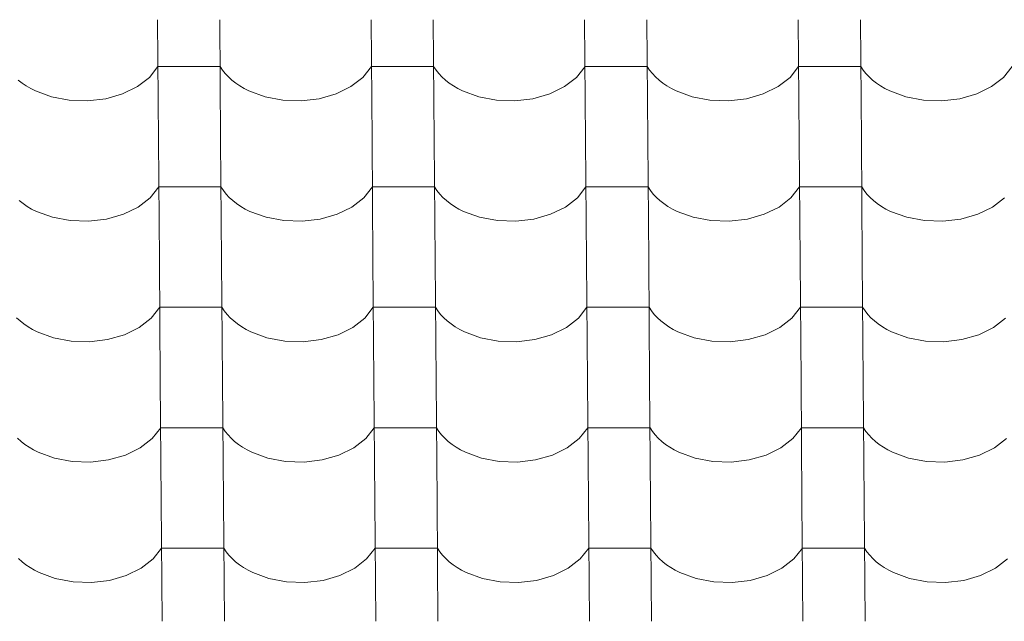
# Model space of a CAD drawing. Header units: millimetres. Extents: x -27785 to 104762, y -947 to 11132.
# Tile 42 of 146: x -15228 to -14467, y 7503 to 7968. Entities that reach past the tile are written whole.
import ezdxf

# ---------------------------------------------------------------- set-up
doc = ezdxf.new("R2010")
doc.units = ezdxf.units.MM
doc.header["$MEASUREMENT"] = 0
doc.layers.add('POHLED JIŽNÍ_1_Bourané_Výplně - Povrchové', color=7, linetype='Continuous')
doc.layers.add('POHLED JIŽNÍ_1_Konstrukce - nosné', color=7, linetype='Continuous')

# ---------------------------------------------------------------- blocks, each defined once
blk = doc.blocks.new('*X2', base_point=(-29303.7, -27473.93))
at = {"layer": 'POHLED JIŽNÍ_1_Bourané_Výplně - Povrchové', "color": 7, "linetype": 'Continuous', "lineweight": 13}
for p, q in [((-15121.09, 7968.19), (-15120.37, 7875.52)), ((-15073.05, 7968.19), (-15072.33, 7875.52)), ((-14956.09, 7968.19), (-14955.37, 7875.52)), ((-14908.06, 7968.19), (-14907.34, 7875.52)), ((-14791.1, 7968.19), (-14790.37, 7875.52)), ((-14743.06, 7968.19), (-14742.34, 7875.52)), ((-14626.1, 7968.19), (-14625.38, 7875.52)), ((-14578.07, 7968.19), (-14577.34, 7875.52)), ((-15127.41, 7923.65), (-15120.81, 7932.04)), ((-15096.79, 7932.04), (-15120.81, 7932.04)), ((-15072.77, 7932.04), (-15096.79, 7932.04)), ((-15072.77, 7932.04), (-15070.93, 7929.25)), ((-15070.93, 7929.25), (-15068.78, 7926.55)), ((-15068.78, 7926.55), (-15066.36, 7923.96)), ((-14962.41, 7923.65), (-14955.81, 7932.04)), ((-14931.79, 7932.04), (-14955.81, 7932.04)), ((-14907.78, 7932.04), (-14931.79, 7932.04)), ((-14907.78, 7932.04), (-14905.93, 7929.25)), ((-14905.93, 7929.25), (-14903.79, 7926.55)), ((-14903.79, 7926.55), (-14901.36, 7923.96)), ((-14797.42, 7923.65), (-14790.81, 7932.04)), ((-14766.8, 7932.04), (-14790.81, 7932.04)), ((-14742.78, 7932.04), (-14766.8, 7932.04)), ((-14742.78, 7932.04), (-14740.93, 7929.25)), ((-14740.93, 7929.25), (-14738.79, 7926.55)), ((-14738.79, 7926.55), (-14736.36, 7923.96)), ((-14632.42, 7923.65), (-14625.82, 7932.04)), ((-14601.8, 7932.04), (-14625.82, 7932.04)), ((-14577.78, 7932.04), (-14601.8, 7932.04)), ((-14577.78, 7932.04), (-14575.94, 7929.25)), ((-14575.94, 7929.25), (-14573.8, 7926.55)), ((-14573.8, 7926.55), (-14571.37, 7923.96)), ((-14467.43, 7923.65), (-14460.82, 7932.04)), ((-15228.65, 7921.5), (-15225.69, 7919.17)), ((-15225.69, 7919.17), (-15222.49, 7916.99)), ((-15136.66, 7916.48), (-15127.41, 7923.65)), ((-15066.36, 7923.96), (-15063.66, 7921.5)), ((-15063.66, 7921.5), (-15060.7, 7919.17)), ((-15060.7, 7919.17), (-15057.5, 7916.99)), ((-14971.67, 7916.48), (-14962.41, 7923.65)), ((-14901.36, 7923.96), (-14898.66, 7921.5)), ((-14898.66, 7921.5), (-14895.7, 7919.17)), ((-14895.7, 7919.17), (-14892.5, 7916.99)), ((-14806.67, 7916.48), (-14797.42, 7923.65)), ((-14736.36, 7923.96), (-14733.66, 7921.5)), ((-14733.66, 7921.5), (-14730.71, 7919.17)), ((-14730.71, 7919.17), (-14727.5, 7916.99)), ((-14641.68, 7916.48), (-14632.42, 7923.65)), ((-14571.37, 7923.96), (-14568.67, 7921.5)), ((-14568.67, 7921.5), (-14565.71, 7919.17)), ((-14565.71, 7919.17), (-14562.51, 7916.99)), ((-14476.68, 7916.48), (-14467.43, 7923.65)), ((-15222.49, 7916.99), (-15219.06, 7914.97)), ((-15219.06, 7914.97), (-15215.43, 7913.13)), ((-15215.43, 7913.13), (-15202.95, 7908.55)), ((-15148.1, 7910.89), (-15136.66, 7916.48)), ((-15057.5, 7916.99), (-15054.07, 7914.97)), ((-15054.07, 7914.97), (-15050.43, 7913.13)), ((-15050.43, 7913.13), (-15037.95, 7908.55)), ((-14983.1, 7910.89), (-14971.67, 7916.48)), ((-14892.5, 7916.99), (-14889.07, 7914.97)), ((-14889.07, 7914.97), (-14885.44, 7913.13)), ((-14885.44, 7913.13), (-14872.96, 7908.55)), ((-14818.1, 7910.89), (-14806.67, 7916.48)), ((-14727.5, 7916.99), (-14724.08, 7914.97)), ((-14724.08, 7914.97), (-14720.44, 7913.13)), ((-14720.44, 7913.13), (-14707.96, 7908.55)), ((-14653.11, 7910.89), (-14641.68, 7916.48)), ((-14562.51, 7916.99), (-14559.08, 7914.97)), ((-14559.08, 7914.97), (-14555.44, 7913.13)), ((-14555.44, 7913.13), (-14542.97, 7908.55)), ((-14488.11, 7910.89), (-14476.68, 7916.48)), ((-15202.95, 7908.55), (-15189.27, 7905.97)), ((-15189.27, 7905.97), (-15175.09, 7905.49)), ((-15175.09, 7905.49), (-15161.13, 7907.16)), ((-15161.13, 7907.16), (-15148.1, 7910.89)), ((-15037.95, 7908.55), (-15024.27, 7905.97)), ((-15024.27, 7905.97), (-15010.09, 7905.49)), ((-15010.09, 7905.49), (-14996.13, 7907.16)), ((-14996.13, 7907.16), (-14983.1, 7910.89)), ((-14872.96, 7908.55), (-14859.28, 7905.97)), ((-14859.28, 7905.97), (-14845.1, 7905.49)), ((-14845.1, 7905.49), (-14831.13, 7907.16)), ((-14831.13, 7907.16), (-14818.1, 7910.89)), ((-14707.96, 7908.55), (-14694.28, 7905.97)), ((-14694.28, 7905.97), (-14680.1, 7905.49)), ((-14680.1, 7905.49), (-14666.14, 7907.16)), ((-14666.14, 7907.16), (-14653.11, 7910.89)), ((-14542.97, 7908.55), (-14529.29, 7905.97)), ((-14529.29, 7905.97), (-14515.1, 7905.49)), ((-14515.1, 7905.49), (-14501.14, 7907.16)), ((-14501.14, 7907.16), (-14488.11, 7910.89)), ((-15120.36, 7875.19), (-15119.64, 7782.51)), ((-15072.33, 7875.19), (-15071.61, 7782.51)), ((-14955.37, 7875.19), (-14954.65, 7782.51)), ((-14907.33, 7875.19), (-14906.61, 7782.51)), ((-14790.37, 7875.19), (-14789.65, 7782.51)), ((-14742.34, 7875.19), (-14741.62, 7782.51)), ((-14625.38, 7875.19), (-14624.66, 7782.51)), ((-14577.34, 7875.19), (-14576.62, 7782.51)), ((-15126.69, 7830.64), (-15120.08, 7839.03)), ((-15096.07, 7839.03), (-15120.08, 7839.03)), ((-15072.05, 7839.03), (-15096.07, 7839.03)), ((-15072.05, 7839.03), (-15070.2, 7836.24)), ((-15070.2, 7836.24), (-15068.06, 7833.54)), ((-14961.69, 7830.64), (-14955.09, 7839.03)), ((-14931.07, 7839.03), (-14955.09, 7839.03)), ((-14907.05, 7839.03), (-14931.07, 7839.03)), ((-14907.05, 7839.03), (-14905.21, 7836.24)), ((-14905.21, 7836.24), (-14903.06, 7833.54)), ((-14796.69, 7830.64), (-14790.09, 7839.03)), ((-14766.07, 7839.03), (-14790.09, 7839.03)), ((-14742.06, 7839.03), (-14766.07, 7839.03)), ((-14742.06, 7839.03), (-14740.21, 7836.24)), ((-14740.21, 7836.24), (-14738.07, 7833.54)), ((-14631.7, 7830.64), (-14625.09, 7839.03)), ((-14601.08, 7839.03), (-14625.09, 7839.03)), ((-14577.06, 7839.03), (-14601.08, 7839.03)), ((-14577.06, 7839.03), (-14575.22, 7836.24)), ((-14575.22, 7836.24), (-14573.07, 7833.54)), ((-15227.93, 7828.49), (-15224.97, 7826.16)), ((-15135.94, 7823.47), (-15126.69, 7830.64)), ((-15068.06, 7833.54), (-15065.63, 7830.95)), ((-15065.63, 7830.95), (-15062.93, 7828.49)), ((-15062.93, 7828.49), (-15059.97, 7826.16)), ((-14970.94, 7823.47), (-14961.69, 7830.64)), ((-14903.06, 7833.54), (-14900.64, 7830.95)), ((-14900.64, 7830.95), (-14897.94, 7828.49)), ((-14897.94, 7828.49), (-14894.98, 7826.16)), ((-14805.95, 7823.47), (-14796.69, 7830.64)), ((-14738.07, 7833.54), (-14735.64, 7830.95)), ((-14735.64, 7830.95), (-14732.94, 7828.49)), ((-14732.94, 7828.49), (-14729.98, 7826.16)), ((-14640.95, 7823.47), (-14631.7, 7830.64)), ((-14573.07, 7833.54), (-14570.65, 7830.95)), ((-14570.65, 7830.95), (-14567.94, 7828.49)), ((-14567.94, 7828.49), (-14564.99, 7826.16)), ((-14475.96, 7823.47), (-14466.7, 7830.64)), ((-15224.97, 7826.16), (-15221.77, 7823.98)), ((-15221.77, 7823.98), (-15218.34, 7821.96)), ((-15218.34, 7821.96), (-15214.7, 7820.12)), ((-15214.7, 7820.12), (-15202.23, 7815.54)), ((-15147.37, 7817.88), (-15135.94, 7823.47)), ((-15059.97, 7826.16), (-15056.77, 7823.98)), ((-15056.77, 7823.98), (-15053.34, 7821.96)), ((-15053.34, 7821.96), (-15049.71, 7820.12)), ((-15049.71, 7820.12), (-15037.23, 7815.54)), ((-14982.38, 7817.88), (-14970.94, 7823.47)), ((-14894.98, 7826.16), (-14891.78, 7823.98)), ((-14891.78, 7823.98), (-14888.35, 7821.96)), ((-14888.35, 7821.96), (-14884.71, 7820.12)), ((-14884.71, 7820.12), (-14872.23, 7815.54)), ((-14817.38, 7817.88), (-14805.95, 7823.47)), ((-14729.98, 7826.16), (-14726.78, 7823.98)), ((-14726.78, 7823.98), (-14723.35, 7821.96)), ((-14723.35, 7821.96), (-14719.72, 7820.12)), ((-14719.72, 7820.12), (-14707.24, 7815.54)), ((-14652.38, 7817.88), (-14640.95, 7823.47)), ((-14564.99, 7826.16), (-14561.78, 7823.98)), ((-14561.78, 7823.98), (-14558.36, 7821.96)), ((-14558.36, 7821.96), (-14554.72, 7820.12)), ((-14554.72, 7820.12), (-14542.24, 7815.54)), ((-14487.39, 7817.88), (-14475.96, 7823.47)), ((-15202.23, 7815.54), (-15188.55, 7812.96)), ((-15188.55, 7812.96), (-15174.36, 7812.49)), ((-15174.36, 7812.49), (-15160.4, 7814.16)), ((-15160.4, 7814.16), (-15147.37, 7817.88)), ((-15037.23, 7815.54), (-15023.55, 7812.96)), ((-15023.55, 7812.96), (-15009.37, 7812.49)), ((-15009.37, 7812.49), (-14995.41, 7814.16)), ((-14995.41, 7814.16), (-14982.38, 7817.88)), ((-14872.23, 7815.54), (-14858.55, 7812.96)), ((-14858.55, 7812.96), (-14844.37, 7812.49)), ((-14844.37, 7812.49), (-14830.41, 7814.16)), ((-14830.41, 7814.16), (-14817.38, 7817.88)), ((-14707.24, 7815.54), (-14693.56, 7812.96)), ((-14693.56, 7812.96), (-14679.38, 7812.49)), ((-14679.38, 7812.49), (-14665.41, 7814.16)), ((-14665.41, 7814.16), (-14652.38, 7817.88)), ((-14542.24, 7815.54), (-14528.56, 7812.96)), ((-14528.56, 7812.96), (-14514.38, 7812.49)), ((-14514.38, 7812.49), (-14500.42, 7814.16)), ((-14500.42, 7814.16), (-14487.39, 7817.88)), ((-15119.64, 7782.18), (-15118.92, 7689.5)), ((-15071.61, 7782.18), (-15070.89, 7689.5)), ((-14954.64, 7782.18), (-14953.92, 7689.5)), ((-14906.61, 7782.18), (-14905.89, 7689.5)), ((-14789.65, 7782.18), (-14788.93, 7689.5)), ((-14741.61, 7782.18), (-14740.89, 7689.5)), ((-14624.65, 7782.18), (-14623.93, 7689.5)), ((-14576.62, 7782.18), (-14575.9, 7689.5)), ((-15125.96, 7737.63), (-15119.36, 7746.02)), ((-15095.34, 7746.02), (-15119.36, 7746.02)), ((-15071.32, 7746.02), (-15095.34, 7746.02)), ((-15071.32, 7746.02), (-15069.48, 7743.23)), ((-14960.97, 7737.63), (-14954.36, 7746.02)), ((-14930.35, 7746.02), (-14954.36, 7746.02)), ((-14906.33, 7746.02), (-14930.35, 7746.02)), ((-14906.33, 7746.02), (-14904.48, 7743.23)), ((-14795.97, 7737.63), (-14789.37, 7746.02)), ((-14765.35, 7746.02), (-14789.37, 7746.02)), ((-14741.33, 7746.02), (-14765.35, 7746.02)), ((-14741.33, 7746.02), (-14739.49, 7743.23)), ((-14630.97, 7737.63), (-14624.37, 7746.02)), ((-14600.35, 7746.02), (-14624.37, 7746.02)), ((-14576.34, 7746.02), (-14600.35, 7746.02)), ((-14576.34, 7746.02), (-14574.49, 7743.23)), ((-15229.91, 7737.94), (-15227.21, 7735.48)), ((-15135.22, 7730.46), (-15125.96, 7737.63)), ((-15069.48, 7743.23), (-15067.34, 7740.53)), ((-15067.34, 7740.53), (-15064.91, 7737.94)), ((-15064.91, 7737.94), (-15062.21, 7735.48)), ((-14970.22, 7730.46), (-14960.97, 7737.63)), ((-14904.48, 7743.23), (-14902.34, 7740.53)), ((-14902.34, 7740.53), (-14899.91, 7737.94)), ((-14899.91, 7737.94), (-14897.21, 7735.48)), ((-14805.22, 7730.46), (-14795.97, 7737.63)), ((-14739.49, 7743.23), (-14737.35, 7740.53)), ((-14737.35, 7740.53), (-14734.92, 7737.94)), ((-14734.92, 7737.94), (-14732.22, 7735.48)), ((-14640.23, 7730.46), (-14630.97, 7737.63)), ((-14574.49, 7743.23), (-14572.35, 7740.53)), ((-14572.35, 7740.53), (-14569.92, 7737.94)), ((-14569.92, 7737.94), (-14567.22, 7735.48)), ((-14475.23, 7730.46), (-14465.98, 7737.63)), ((-15227.21, 7735.48), (-15224.25, 7733.15)), ((-15224.25, 7733.15), (-15221.04, 7730.97)), ((-15221.04, 7730.97), (-15217.62, 7728.96)), ((-15217.62, 7728.96), (-15213.98, 7727.11)), ((-15146.65, 7724.87), (-15135.22, 7730.46)), ((-15062.21, 7735.48), (-15059.25, 7733.15)), ((-15059.25, 7733.15), (-15056.05, 7730.97)), ((-15056.05, 7730.97), (-15052.62, 7728.96)), ((-15052.62, 7728.96), (-15048.99, 7727.11)), ((-14981.65, 7724.87), (-14970.22, 7730.46)), ((-14897.21, 7735.48), (-14894.25, 7733.15)), ((-14894.25, 7733.15), (-14891.05, 7730.97)), ((-14891.05, 7730.97), (-14887.63, 7728.96)), ((-14887.63, 7728.96), (-14883.99, 7727.11)), ((-14816.66, 7724.87), (-14805.22, 7730.46)), ((-14732.22, 7735.48), (-14729.26, 7733.15)), ((-14729.26, 7733.15), (-14726.06, 7730.97)), ((-14726.06, 7730.97), (-14722.63, 7728.96)), ((-14722.63, 7728.96), (-14718.99, 7727.11)), ((-14651.66, 7724.87), (-14640.23, 7730.46)), ((-14567.22, 7735.48), (-14564.26, 7733.15)), ((-14564.26, 7733.15), (-14561.06, 7730.97)), ((-14561.06, 7730.97), (-14557.63, 7728.96)), ((-14557.63, 7728.96), (-14554, 7727.11)), ((-14486.67, 7724.87), (-14475.23, 7730.46)), ((-15213.98, 7727.11), (-15201.5, 7722.54)), ((-15201.5, 7722.54), (-15187.82, 7719.95)), ((-15173.64, 7719.48), (-15159.68, 7721.15)), ((-15159.68, 7721.15), (-15146.65, 7724.87)), ((-15048.99, 7727.11), (-15036.51, 7722.54)), ((-15036.51, 7722.54), (-15022.83, 7719.95)), ((-15008.64, 7719.48), (-14994.68, 7721.15)), ((-14994.68, 7721.15), (-14981.65, 7724.87)), ((-14883.99, 7727.11), (-14871.51, 7722.54)), ((-14871.51, 7722.54), (-14857.83, 7719.95)), ((-14843.65, 7719.48), (-14829.69, 7721.15)), ((-14829.69, 7721.15), (-14816.66, 7724.87)), ((-14718.99, 7727.11), (-14706.51, 7722.54)), ((-14706.51, 7722.54), (-14692.84, 7719.95)), ((-14678.65, 7719.48), (-14664.69, 7721.15)), ((-14664.69, 7721.15), (-14651.66, 7724.87)), ((-14554, 7727.11), (-14541.52, 7722.54)), ((-14541.52, 7722.54), (-14527.84, 7719.95)), ((-14513.66, 7719.48), (-14499.7, 7721.15)), ((-14499.7, 7721.15), (-14486.67, 7724.87)), ((-15187.82, 7719.95), (-15173.64, 7719.48)), ((-15022.83, 7719.95), (-15008.64, 7719.48)), ((-14857.83, 7719.95), (-14843.65, 7719.48)), ((-14692.84, 7719.95), (-14678.65, 7719.48)), ((-14527.84, 7719.95), (-14513.66, 7719.48)), ((-15118.92, 7689.17), (-15118.2, 7596.49)), ((-15070.88, 7689.17), (-15070.16, 7596.49)), ((-14953.92, 7689.17), (-14953.2, 7596.49)), ((-14905.89, 7689.17), (-14905.17, 7596.49)), ((-14788.92, 7689.17), (-14788.2, 7596.49)), ((-14740.89, 7689.17), (-14740.17, 7596.49)), ((-14623.93, 7689.17), (-14623.21, 7596.49)), ((-14575.89, 7689.17), (-14575.17, 7596.49)), ((-15125.24, 7644.62), (-15118.64, 7653.01)), ((-15094.62, 7653.01), (-15118.64, 7653.01)), ((-15070.6, 7653.01), (-15094.62, 7653.01)), ((-15070.6, 7653.01), (-15068.76, 7650.22)), ((-14960.24, 7644.62), (-14953.64, 7653.01)), ((-14929.62, 7653.01), (-14953.64, 7653.01)), ((-14905.61, 7653.01), (-14929.62, 7653.01)), ((-14905.61, 7653.01), (-14903.76, 7650.22)), ((-14795.25, 7644.62), (-14788.64, 7653.01)), ((-14764.63, 7653.01), (-14788.64, 7653.01)), ((-14740.61, 7653.01), (-14764.63, 7653.01)), ((-14740.61, 7653.01), (-14738.76, 7650.22)), ((-14630.25, 7644.62), (-14623.65, 7653.01)), ((-14599.63, 7653.01), (-14623.65, 7653.01)), ((-14575.61, 7653.01), (-14599.63, 7653.01)), ((-14575.61, 7653.01), (-14573.77, 7650.22)), ((-15229.18, 7644.93), (-15226.48, 7642.47)), ((-15068.76, 7650.22), (-15066.61, 7647.52)), ((-15066.61, 7647.52), (-15064.19, 7644.93)), ((-15064.19, 7644.93), (-15061.49, 7642.47)), ((-14903.76, 7650.22), (-14901.62, 7647.52)), ((-14901.62, 7647.52), (-14899.19, 7644.93)), ((-14899.19, 7644.93), (-14896.49, 7642.47)), ((-14738.76, 7650.22), (-14736.62, 7647.52)), ((-14736.62, 7647.52), (-14734.19, 7644.93)), ((-14734.19, 7644.93), (-14731.49, 7642.47)), ((-14573.77, 7650.22), (-14571.63, 7647.52)), ((-14571.63, 7647.52), (-14569.2, 7644.93)), ((-14569.2, 7644.93), (-14566.5, 7642.47)), ((-15226.48, 7642.47), (-15223.52, 7640.14)), ((-15223.52, 7640.14), (-15220.32, 7637.96)), ((-15220.32, 7637.96), (-15216.89, 7635.95)), ((-15145.93, 7631.86), (-15134.49, 7637.45)), ((-15134.49, 7637.45), (-15125.24, 7644.62)), ((-15061.49, 7642.47), (-15058.53, 7640.14)), ((-15058.53, 7640.14), (-15055.33, 7637.96)), ((-15055.33, 7637.96), (-15051.9, 7635.95)), ((-14980.93, 7631.86), (-14969.5, 7637.45)), ((-14969.5, 7637.45), (-14960.24, 7644.62)), ((-14896.49, 7642.47), (-14893.53, 7640.14)), ((-14893.53, 7640.14), (-14890.33, 7637.96)), ((-14890.33, 7637.96), (-14886.9, 7635.95)), ((-14815.93, 7631.86), (-14804.5, 7637.45)), ((-14804.5, 7637.45), (-14795.25, 7644.62)), ((-14731.49, 7642.47), (-14728.53, 7640.14)), ((-14728.53, 7640.14), (-14725.33, 7637.96)), ((-14725.33, 7637.96), (-14721.91, 7635.95)), ((-14650.94, 7631.86), (-14639.5, 7637.45)), ((-14639.5, 7637.45), (-14630.25, 7644.62)), ((-14566.5, 7642.47), (-14563.54, 7640.14)), ((-14563.54, 7640.14), (-14560.34, 7637.96)), ((-14560.34, 7637.96), (-14556.91, 7635.95)), ((-14485.94, 7631.86), (-14474.51, 7637.45)), ((-14474.51, 7637.45), (-14465.25, 7644.62)), ((-15216.89, 7635.95), (-15213.26, 7634.1)), ((-15213.26, 7634.1), (-15200.78, 7629.53)), ((-15158.96, 7628.14), (-15145.93, 7631.86)), ((-15051.9, 7635.95), (-15048.26, 7634.1)), ((-15048.26, 7634.1), (-15035.78, 7629.53)), ((-14993.96, 7628.14), (-14980.93, 7631.86)), ((-14886.9, 7635.95), (-14883.27, 7634.1)), ((-14883.27, 7634.1), (-14870.79, 7629.53)), ((-14828.96, 7628.14), (-14815.93, 7631.86)), ((-14721.91, 7635.95), (-14718.27, 7634.1)), ((-14718.27, 7634.1), (-14705.79, 7629.53)), ((-14663.97, 7628.14), (-14650.94, 7631.86)), ((-14556.91, 7635.95), (-14553.27, 7634.1)), ((-14553.27, 7634.1), (-14540.79, 7629.53)), ((-14498.97, 7628.14), (-14485.94, 7631.86)), ((-15200.78, 7629.53), (-15187.1, 7626.94)), ((-15187.1, 7626.94), (-15172.92, 7626.47)), ((-15172.92, 7626.47), (-15158.96, 7628.14)), ((-15035.78, 7629.53), (-15022.1, 7626.94)), ((-15022.1, 7626.94), (-15007.92, 7626.47)), ((-15007.92, 7626.47), (-14993.96, 7628.14)), ((-14870.79, 7629.53), (-14857.11, 7626.94)), ((-14857.11, 7626.94), (-14842.93, 7626.47)), ((-14842.93, 7626.47), (-14828.96, 7628.14)), ((-14705.79, 7629.53), (-14692.11, 7626.94)), ((-14692.11, 7626.94), (-14677.93, 7626.47)), ((-14677.93, 7626.47), (-14663.97, 7628.14)), ((-14540.79, 7629.53), (-14527.12, 7626.94)), ((-14527.12, 7626.94), (-14512.93, 7626.47)), ((-14512.93, 7626.47), (-14498.97, 7628.14)), ((-15118.19, 7596.16), (-15117.47, 7503.48)), ((-15070.16, 7596.16), (-15069.44, 7503.48)), ((-14953.2, 7596.16), (-14952.48, 7503.48)), ((-14905.16, 7596.16), (-14904.44, 7503.48)), ((-14788.2, 7596.16), (-14787.48, 7503.48)), ((-14740.17, 7596.16), (-14739.45, 7503.48)), ((-14623.21, 7596.16), (-14622.48, 7503.48)), ((-14575.17, 7596.16), (-14574.45, 7503.48)), ((-15124.51, 7551.62), (-15117.91, 7560)), ((-15093.89, 7560), (-15117.91, 7560)), ((-15069.88, 7560), (-15093.89, 7560)), ((-15069.88, 7560), (-15068.03, 7557.21)), ((-15068.03, 7557.21), (-15065.89, 7554.51)), ((-15065.89, 7554.51), (-15063.46, 7551.93)), ((-14959.52, 7551.62), (-14952.92, 7560)), ((-14928.9, 7560), (-14952.92, 7560)), ((-14904.88, 7560), (-14928.9, 7560)), ((-14904.88, 7560), (-14903.04, 7557.21)), ((-14903.04, 7557.21), (-14900.89, 7554.51)), ((-14900.89, 7554.51), (-14898.47, 7551.93)), ((-14794.52, 7551.62), (-14787.92, 7560)), ((-14763.9, 7560), (-14787.92, 7560)), ((-14739.89, 7560), (-14763.9, 7560)), ((-14739.89, 7560), (-14738.04, 7557.21)), ((-14738.04, 7557.21), (-14735.9, 7554.51)), ((-14735.9, 7554.51), (-14733.47, 7551.93)), ((-14629.53, 7551.62), (-14622.92, 7560)), ((-14598.91, 7560), (-14622.92, 7560)), ((-14574.89, 7560), (-14598.91, 7560)), ((-14574.89, 7560), (-14573.04, 7557.21)), ((-14573.04, 7557.21), (-14570.9, 7554.51)), ((-14570.9, 7554.51), (-14568.47, 7551.93)), ((-15228.46, 7551.93), (-15225.76, 7549.46)), ((-15225.76, 7549.46), (-15222.8, 7547.13)), ((-15222.8, 7547.13), (-15219.6, 7544.96)), ((-15133.77, 7544.44), (-15124.51, 7551.62)), ((-15063.46, 7551.93), (-15060.76, 7549.46)), ((-15060.76, 7549.46), (-15057.8, 7547.13)), ((-15057.8, 7547.13), (-15054.6, 7544.96)), ((-14968.77, 7544.44), (-14959.52, 7551.62)), ((-14898.47, 7551.93), (-14895.77, 7549.46)), ((-14895.77, 7549.46), (-14892.81, 7547.13)), ((-14892.81, 7547.13), (-14889.61, 7544.96)), ((-14803.78, 7544.44), (-14794.52, 7551.62)), ((-14733.47, 7551.93), (-14730.77, 7549.46)), ((-14730.77, 7549.46), (-14727.81, 7547.13)), ((-14727.81, 7547.13), (-14724.61, 7544.96)), ((-14638.78, 7544.44), (-14629.53, 7551.62)), ((-14568.47, 7551.93), (-14565.77, 7549.46)), ((-14565.77, 7549.46), (-14562.82, 7547.13)), ((-14562.82, 7547.13), (-14559.61, 7544.96)), ((-14473.78, 7544.44), (-14464.53, 7551.62)), ((-15219.6, 7544.96), (-15216.17, 7542.94)), ((-15216.17, 7542.94), (-15212.53, 7541.09)), ((-15212.53, 7541.09), (-15200.06, 7536.52)), ((-15158.23, 7535.13), (-15145.2, 7538.85)), ((-15145.2, 7538.85), (-15133.77, 7544.44)), ((-15054.6, 7544.96), (-15051.17, 7542.94)), ((-15051.17, 7542.94), (-15047.54, 7541.09)), ((-15047.54, 7541.09), (-15035.06, 7536.52)), ((-14993.24, 7535.13), (-14980.21, 7538.85)), ((-14980.21, 7538.85), (-14968.77, 7544.44)), ((-14889.61, 7544.96), (-14886.18, 7542.94)), ((-14886.18, 7542.94), (-14882.54, 7541.09)), ((-14882.54, 7541.09), (-14870.06, 7536.52)), ((-14828.24, 7535.13), (-14815.21, 7538.85)), ((-14815.21, 7538.85), (-14803.78, 7544.44)), ((-14724.61, 7544.96), (-14721.18, 7542.94)), ((-14721.18, 7542.94), (-14717.55, 7541.09)), ((-14717.55, 7541.09), (-14705.07, 7536.52)), ((-14663.24, 7535.13), (-14650.21, 7538.85)), ((-14650.21, 7538.85), (-14638.78, 7544.44)), ((-14559.61, 7544.96), (-14556.19, 7542.94)), ((-14556.19, 7542.94), (-14552.55, 7541.09)), ((-14552.55, 7541.09), (-14540.07, 7536.52)), ((-14498.25, 7535.13), (-14485.22, 7538.85)), ((-14485.22, 7538.85), (-14473.78, 7544.44)), ((-15200.06, 7536.52), (-15186.38, 7533.93)), ((-15186.38, 7533.93), (-15172.19, 7533.46)), ((-15172.19, 7533.46), (-15158.23, 7535.13)), ((-15035.06, 7536.52), (-15021.38, 7533.93)), ((-15021.38, 7533.93), (-15007.2, 7533.46)), ((-15007.2, 7533.46), (-14993.24, 7535.13)), ((-14870.06, 7536.52), (-14856.38, 7533.93)), ((-14856.38, 7533.93), (-14842.2, 7533.46)), ((-14842.2, 7533.46), (-14828.24, 7535.13)), ((-14705.07, 7536.52), (-14691.39, 7533.93)), ((-14691.39, 7533.93), (-14677.21, 7533.46)), ((-14677.21, 7533.46), (-14663.24, 7535.13)), ((-14540.07, 7536.52), (-14526.39, 7533.93)), ((-14526.39, 7533.93), (-14512.21, 7533.46)), ((-14512.21, 7533.46), (-14498.25, 7535.13))]:
    blk.add_line(p, q, dxfattribs=at)

msp = doc.modelspace()

# ---------------------------------------------------------------- block references
at = {"layer": 'POHLED JIŽNÍ_1_Konstrukce - nosné', "color": 9, "linetype": 'Continuous', "lineweight": 13}
msp.add_blockref('*X2', (-29303.7, -27473.93), dxfattribs=at)

doc.saveas('drawing.dxf')
